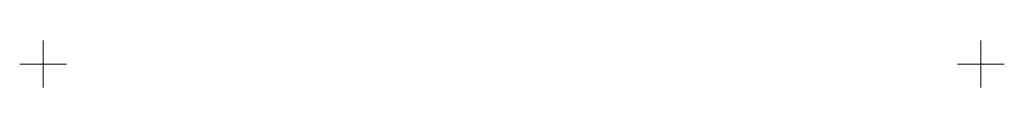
# Model space of a CAD drawing. Header units: millimetres. Extents: x -10 to 410, y -10 to 10.
import ezdxf

# ---------------------------------------------------------------- set-up
doc = ezdxf.new("R2010")
doc.units = ezdxf.units.MM
doc.layers.add('ref', color=4, linetype='Continuous', lineweight=5)

# ---------------------------------------------------------------- blocks, each defined once
blk = doc.blocks.new('GU16-400-s')
at = {"layer": 'ref'}
for p, q in [((0, -10), (0, 10)), ((400, -10), (400, 10)), ((10, 0), (-10, 0)), ((410, 0), (390, 0))]:
    blk.add_line(p, q, dxfattribs=at)

msp = doc.modelspace()

# ---------------------------------------------------------------- block references
msp.add_blockref('GU16-400-s', (0, 0))

doc.saveas('drawing.dxf')
